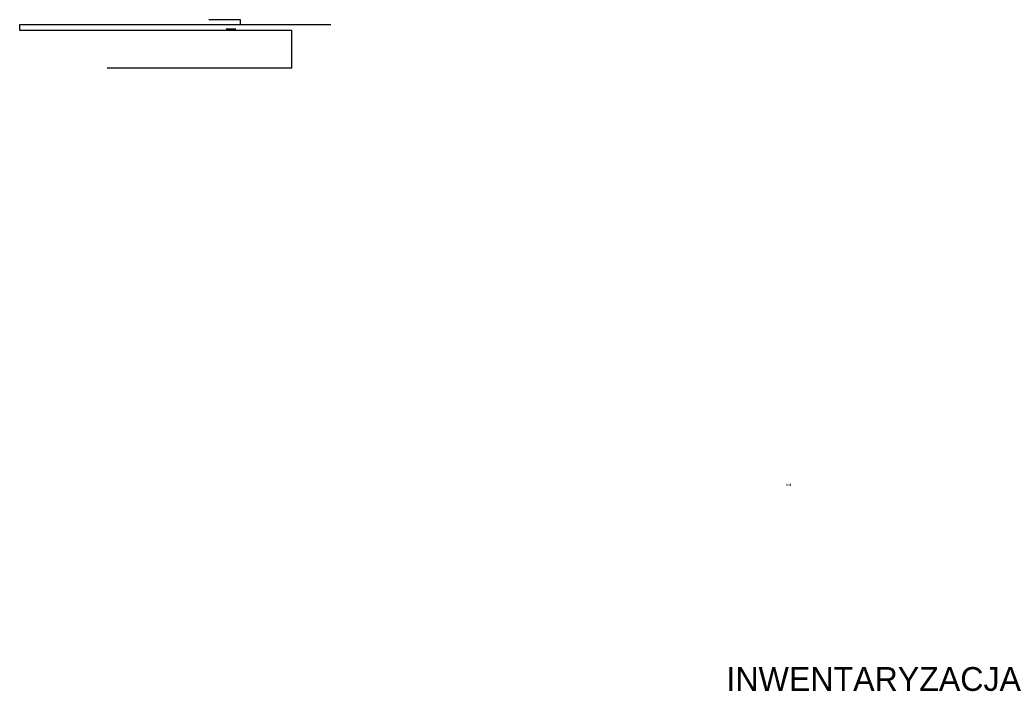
# Model space of a CAD drawing. Header units: millimetres. Extents: x -40063 to 512011, y 350190 to 687060.
# Tile 101 of 256: x 5444 to 88238, y 534396 to 590850. Entities that reach past the tile are written whole.
import ezdxf

# ---------------------------------------------------------------- set-up
doc = ezdxf.new("R2010")
doc.units = ezdxf.units.MM
doc.layers.add('Konstrukcja - Ściany zew', color=8, linetype='Continuous')
doc.layers.add('Opisy - Teksty', color=8, linetype='Continuous')
doc.styles.add('GENERATED_STYLE_1', font='arial.ttf')
doc.styles.add('GENERATED_STYLE_6', font='txt')

msp = doc.modelspace()

# ---------------------------------------------------------------- linework, layer by layer
at = {"layer": 'Konstrukcja - Ściany zew'}
for p, q in [((5443.85307, 589950), (5443.85307, 590450)), ((5443.85307, 590450), (31600.86851, 590450)), ((24000, 590850), (21346.30409, 590850)), ((24000, 590450), (24000, 590850)), ((28339.13355, 589950), (5443.85307, 589950)), ((22794.65928, 590080.79951, -39530.46473), (23623.31114, 590080.79951, -39530.46473)), ((28339.13355, 586800), (28339.13355, 589950)), ((12800, 586800), (28339.13355, 586800))]:
    msp.add_line(p, q, dxfattribs=at)

# ---------------------------------------------------------------- texts
at = {"layer": 'Opisy - Teksty', "linetype": 'Continuous', "attachment_point": 1}
for s, insert, char_height, style in [('{holl}', (69890.22837, 551862.04009), 200, 'GENERATED_STYLE_6'), ('{INWENTARYZACJA}', (64862.84694, 536431.03569), 2000, 'GENERATED_STYLE_1')]:
    msp.add_mtext(s, dxfattribs=dict(at, insert=insert, char_height=char_height, style=style))

doc.saveas('drawing.dxf')
